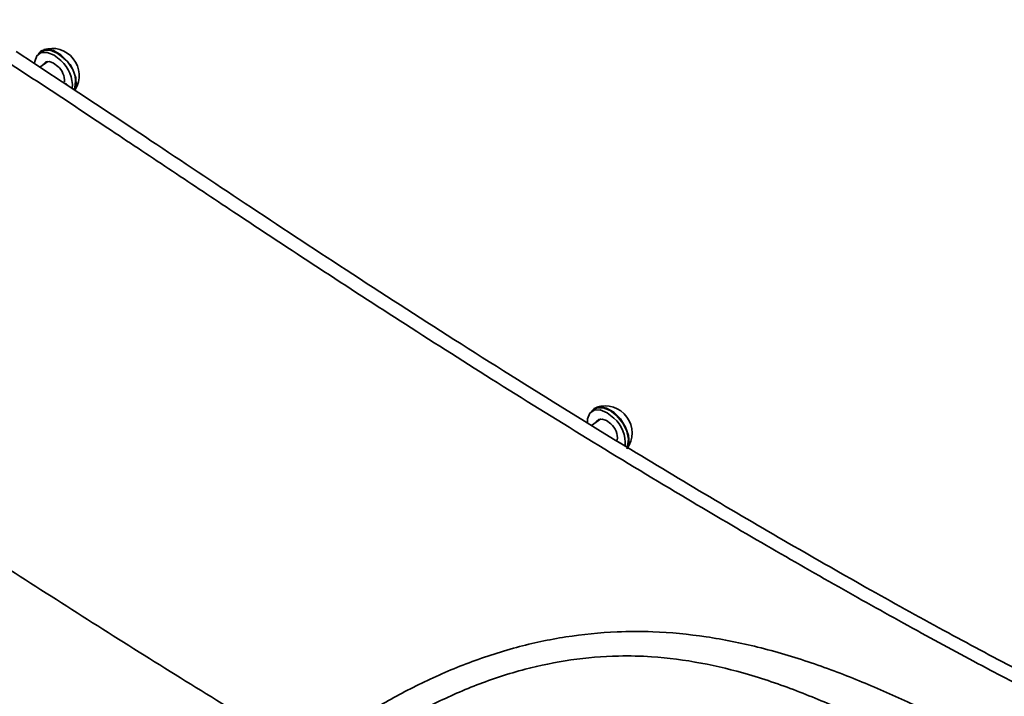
# Model space of a CAD drawing. Header units: millimetres. Extents: x -7686 to -856, y -458 to 6140.
# Tile 75 of 102: x -3483.41 to -3475.19, y 2017.86 to 2023.51. Entities that reach past the tile are written whole.
import ezdxf

# ---------------------------------------------------------------- set-up
doc = ezdxf.new("R2010")
doc.units = ezdxf.units.MM
doc.header["$LTSCALE"] = 5

msp = doc.modelspace()

# ---------------------------------------------------------------- linework, layer by layer
at = {"linetype": 'Continuous', "lineweight": 35}
for p, q in [((-3483.438, 2023.2389), (-3483.2856, 2023.1397)), ((-3483.2245, 2023.2385), (-3483.2498, 2023.2201)), ((-3483.2856, 2023.1397), (-3483.2064, 2023.0879)), ((-3483.1733, 2023.157), (-3483.239, 2023.1092)), ((-3483.2064, 2023.0879), (-3483.0541, 2022.9878)), ((-3483.0188, 2022.9663), (-3483.0602, 2022.9905)), ((-3478.7188, 2020.169), (-3478.8407, 2020.2442)), ((-3478.6117, 2020.2555), (-3478.637, 2020.2371)), ((-3478.7188, 2020.169), (-3478.562, 2020.0726)), ((-3478.5606, 2020.174), (-3478.6368, 2020.1185)), ((-3478.562, 2020.0726), (-3478.4401, 2019.998)), ((-3478.427, 2019.9892), (-3478.4447, 2019.9995))]:
    msp.add_line(p, q, dxfattribs=at)
at = {"linetype": 'Continuous', "lineweight": 35, "flags": 128}
for points in [[(-3483.2841, 2023.1398), (-3483.283, 2023.1576), (-3483.2653, 2023.2046), (-3483.2288, 2023.2306), (-3483.1784, 2023.2321), (-3483.1207, 2023.2089), (-3483.0638, 2023.1642)], [(-3482.9447, 2022.9256), (-3482.9369, 2022.9555), (-3482.9407, 2023.0194), (-3482.966, 2023.0897), (-3483.0094, 2023.1571), (-3483.0651, 2023.2125), (-3483.1255, 2023.2483), (-3483.1825, 2023.2597), (-3483.2283, 2023.2452), (-3483.2513, 2023.2189)], [(-3483.2245, 2023.2385), (-3483.2035, 2023.249), (-3483.153, 2023.2505), (-3483.0954, 2023.2274), (-3483.0384, 2023.1826)], [(-3483.2132, 2023.1279), (-3483.2105, 2023.1339), (-3483.1903, 2023.153), (-3483.1602, 2023.1564), (-3483.1249, 2023.1434), (-3483.0896, 2023.1162)], [(-3483.1879, 2023.1464), (-3483.1852, 2023.1523), (-3483.1834, 2023.1554)], [(-3483.0065, 2022.9563), (-3483.0195, 2022.9675), (-3483.0541, 2022.9878), (-3483.0541, 2022.9878), (-3483.0541, 2022.9878)], [(-3478.3416, 2019.9251), (-3478.3242, 2019.9725), (-3478.328, 2020.0364), (-3478.3533, 2020.1067), (-3478.3967, 2020.1741), (-3478.4524, 2020.2295), (-3478.5128, 2020.2653), (-3478.5697, 2020.2767), (-3478.6156, 2020.2622), (-3478.6385, 2020.2359)], [(-3478.6117, 2020.2555), (-3478.5907, 2020.266), (-3478.5403, 2020.2676), (-3478.4826, 2020.2444), (-3478.4257, 2020.1997)], [(-3478.6706, 2020.1388), (-3478.6702, 2020.1746), (-3478.6526, 2020.2216), (-3478.6161, 2020.2476), (-3478.5656, 2020.2491), (-3478.508, 2020.2259), (-3478.451, 2020.1812)], [(-3478.4257, 2020.1997), (-3478.377, 2020.1394), (-3478.3433, 2020.0718), (-3478.329, 2020.0059), (-3478.3361, 2019.9507), (-3478.3417, 2019.9385)], [(-3478.6005, 2020.1449), (-3478.5978, 2020.1509), (-3478.5776, 2020.17), (-3478.5475, 2020.1734), (-3478.5121, 2020.1604), (-3478.4768, 2020.1332)], [(-3478.5751, 2020.1634), (-3478.5724, 2020.1693), (-3478.5706, 2020.1724)], [(-3478.3922, 2019.9691), (-3478.3932, 2019.9701), (-3478.4401, 2019.998), (-3478.4401, 2019.998), (-3478.4401, 2019.998)]]:
    msp.add_lwpolyline(points, dxfattribs=at)
at = {"linetype": 'Continuous', "lineweight": 35}
for centre, radius, start, end in [((-3483.1387, 2023.0397), 0.2266, 328.84315, 107.62656), ((-3483.2483, 2022.9541), 0.2796, 355.3453, 48.7029), ((-3483.1808, 2022.992), 0.238, 343.93357, 53.25619), ((-3483.1979, 2022.9928), 0.1642, 357.6119, 48.70129), ((-3478.526, 2020.0567), 0.2266, 324.492, 107.62656), ((-3478.6349, 2019.9715), 0.2789, 355.03088, 48.7488), ((-3478.5809, 2020.0125), 0.1594, 354.17337, 49.23225)]:
    msp.add_arc(centre, radius, start, end, dxfattribs=at)
for points, knots in [([(-3473.0311, 2016.9788), (-3473.0614, 2016.993), (-3473.126, 2017.0234), (-3473.2305, 2017.0697), (-3473.3502, 2017.1222), (-3473.4844, 2017.1813), (-3473.6923, 2017.2744), (-3473.9872, 2017.4107), (-3474.3866, 2017.6036), (-3474.8449, 2017.8343), (-3475.3632, 2018.1049), (-3475.933, 2018.4127), (-3476.5444, 2018.7533), (-3477.1845, 2019.1201), (-3477.8812, 2019.53), (-3478.63, 2019.9823), (-3479.4131, 2020.4682), (-3480.1765, 2020.9536), (-3480.9092, 2021.4293), (-3481.5568, 2021.8569), (-3482.1327, 2022.2405), (-3482.6306, 2022.5728), (-3483.1155, 2022.8945), (-3483.5878, 2023.2042), (-3483.903, 2023.405), (-3484.0607, 2023.5055)], [0, 0, 0, 0, 0.008257, 0.017605, 0.028537, 0.040946, 0.054276, 0.085301, 0.121319, 0.162944, 0.209844, 0.262011, 0.317559, 0.375704, 0.435651, 0.506638, 0.578995, 0.648443, 0.714269, 0.778489, 0.824931, 0.871322, 0.914261, 0.957114, 1, 1, 1, 1]), ([(-3473.0311, 2016.9788), (-3473.0614, 2016.993), (-3473.126, 2017.0234), (-3473.2305, 2017.0697), (-3473.3502, 2017.1222), (-3473.4844, 2017.1813), (-3473.6923, 2017.2744), (-3473.9872, 2017.4107), (-3474.3866, 2017.6036), (-3474.8449, 2017.8343), (-3475.3632, 2018.1049), (-3475.933, 2018.4127), (-3476.5444, 2018.7533), (-3477.1845, 2019.1201), (-3477.8812, 2019.53), (-3478.63, 2019.9823), (-3479.4131, 2020.4682), (-3480.1765, 2020.9536), (-3480.9092, 2021.4293), (-3481.5568, 2021.8569), (-3482.1327, 2022.2405), (-3482.6306, 2022.5728), (-3483.1155, 2022.8945), (-3483.5878, 2023.2042), (-3483.903, 2023.405), (-3484.0607, 2023.5055)], [0, 0, 0, 0, 0.008257, 0.017605, 0.028537, 0.040946, 0.054276, 0.085301, 0.121319, 0.162944, 0.209844, 0.262011, 0.317559, 0.375704, 0.435651, 0.506638, 0.578995, 0.648443, 0.714269, 0.778489, 0.824931, 0.871322, 0.914261, 0.957114, 1, 1, 1, 1]), ([(-3483.0541, 2022.9878), (-3482.8069, 2022.8241), (-3482.298, 2022.4868), (-3481.5087, 2021.9591), (-3480.6663, 2021.4039), (-3479.7708, 2020.8248), (-3479.1556, 2020.4407), (-3478.8407, 2020.2442)], [0, 0, 0, 0, 0.176153, 0.362731, 0.562839, 0.776289, 1, 1, 1, 1]), ([(-3481.0172, 2017.3738), (-3481.2091, 2017.4894), (-3481.8615, 2017.8822), (-3482.9731, 2018.5785), (-3484.3504, 2019.4735), (-3485.7247, 2020.3988), (-3486.643, 2020.9935), (-3487.1022, 2021.2909)], [0, 0, 0, 0, 0.094394, 0.320794, 0.547197, 0.773603, 1, 1, 1, 1]), ([(-3478.4401, 2019.998), (-3478.2065, 2019.8564), (-3477.7376, 2019.5721), (-3477.04, 2019.1626), (-3476.3594, 2018.7736), (-3475.7142, 2018.4159), (-3475.1176, 2018.0962), (-3474.6336, 2017.8456), (-3474.3501, 2017.705), (-3474.2463, 2017.6535)], [0, 0, 0, 0, 0.167144, 0.335585, 0.498889, 0.653712, 0.796874, 0.925595, 1, 1, 1, 1]), ([(-3479.1141, 2012.5496), (-3479.1444, 2012.5639), (-3479.209, 2012.5943), (-3479.3135, 2012.6405), (-3479.4331, 2012.693), (-3479.5674, 2012.7522), (-3479.7753, 2012.8453), (-3480.0702, 2012.9816), (-3480.4696, 2013.1745), (-3480.9279, 2013.4051), (-3481.4462, 2013.6758), (-3482.016, 2013.9836), (-3482.6274, 2014.3242), (-3483.2674, 2014.691), (-3483.9642, 2015.1008), (-3484.7129, 2015.5532), (-3485.4961, 2016.039), (-3486.2595, 2016.5244), (-3486.9922, 2017.0002), (-3487.6398, 2017.4277), (-3488.2157, 2017.8114), (-3488.7136, 2018.1436), (-3489.1984, 2018.4653), (-3489.6708, 2018.775), (-3489.986, 2018.9758), (-3490.1437, 2019.0763)], [0, 0, 0, 0, 0.008257, 0.017605, 0.028537, 0.040946, 0.054276, 0.085301, 0.121319, 0.162944, 0.209844, 0.262011, 0.317559, 0.375704, 0.435651, 0.506638, 0.578995, 0.648443, 0.714269, 0.778489, 0.824931, 0.871322, 0.914261, 0.957114, 1, 1, 1, 1]), ([(-3479.1141, 2012.5496), (-3479.285, 2012.6257), (-3479.6268, 2012.7776), (-3480.1385, 2013.0125), (-3480.6531, 2013.2654), (-3481.1672, 2013.5289), (-3481.6836, 2013.8031), (-3482.2972, 2014.1386), (-3483.0091, 2014.5408), (-3483.8212, 2015.0153), (-3484.6673, 2015.5248), (-3485.5518, 2016.0733), (-3486.4708, 2016.6598), (-3487.3905, 2017.2617), (-3488.3099, 2017.8737), (-3489.2265, 2018.4874), (-3489.839, 2018.8807), (-3490.1437, 2019.0763)], [0, 0, 0, 0, 0.046689, 0.093325, 0.139499, 0.186628, 0.232942, 0.279647, 0.353106, 0.426068, 0.499998, 0.582822, 0.66639, 0.749999, 0.833333, 0.91709, 1, 1, 1, 1]), ([(-3481.0172, 2017.3738), (-3480.9247, 2017.4405), (-3480.7399, 2017.5739), (-3480.431, 2017.7722), (-3480.0824, 2017.9618), (-3479.6904, 2018.1352), (-3479.2798, 2018.2711), (-3478.8554, 2018.3621), (-3478.4705, 2018.4012), (-3478.0761, 2018.402), (-3477.6788, 2018.3633), (-3477.2341, 2018.2733), (-3476.7991, 2018.1428), (-3476.3764, 2017.9819), (-3475.8351, 2017.741), (-3475.4516, 2017.5505), (-3475.1938, 2017.4224)], [0, 0, 0, 0, 0.061189, 0.122343, 0.192393, 0.262561, 0.332377, 0.39594, 0.459434, 0.503091, 0.568752, 0.634508, 0.706688, 0.779171, 0.851594, 1, 1, 1, 1]), ([(-3475.3338, 2017.1393), (-3475.5899, 2017.2728), (-3475.967, 2017.4695), (-3476.493, 2017.7263), (-3476.896, 2017.8993), (-3477.3062, 2018.0419), (-3477.7215, 2018.1438), (-3478.0886, 2018.1922), (-3478.4542, 2018.2008), (-3478.8118, 2018.1701), (-3479.211, 2018.0882), (-3479.6005, 2017.9595), (-3479.9746, 2017.7915), (-3480.3084, 2017.6046), (-3480.6093, 2017.4151), (-3480.7909, 2017.2866), (-3480.8816, 2017.2223)], [0, 0, 0, 0, 0.154164, 0.226956, 0.299798, 0.372346, 0.436177, 0.499897, 0.541902, 0.603536, 0.665248, 0.734974, 0.805083, 0.875081, 0.937531, 1, 1, 1, 1])]:
    msp.add_open_spline(points, degree=3, knots=knots, dxfattribs=at)

doc.saveas('drawing.dxf')
